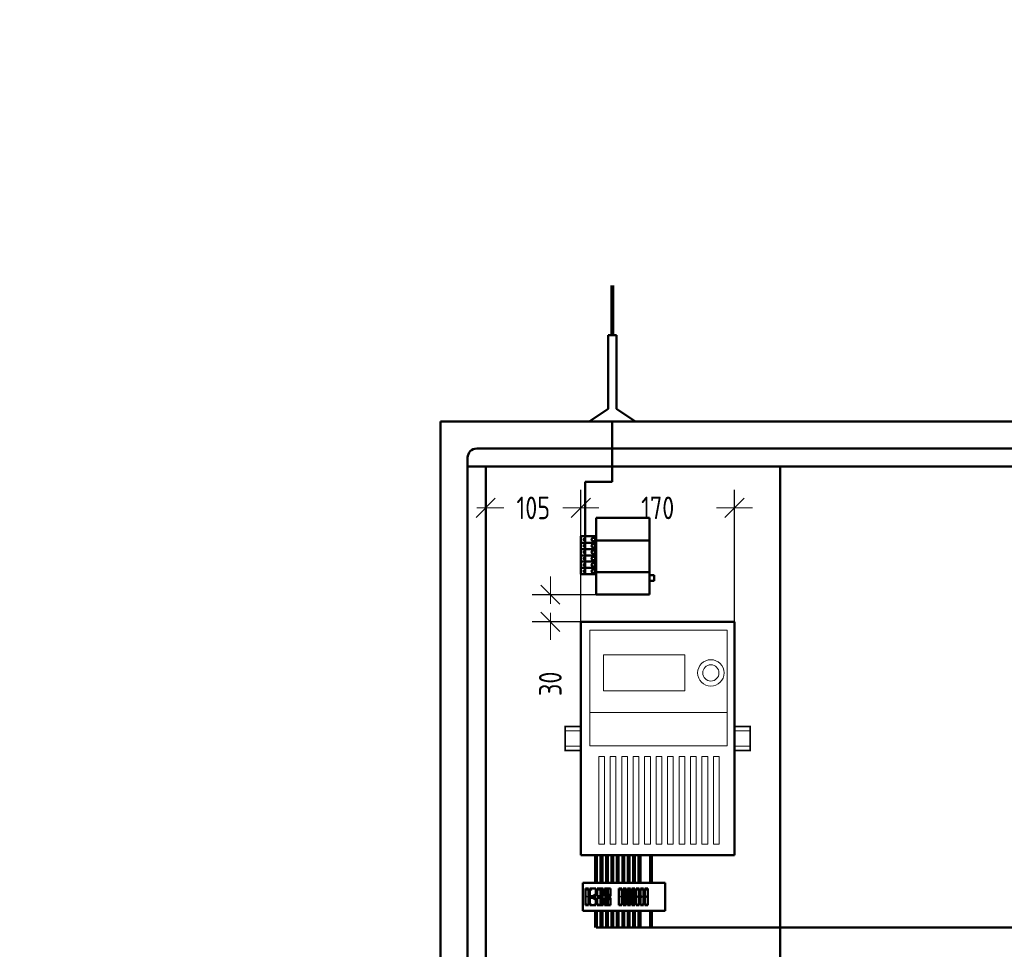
# Model space of a CAD drawing. Header units: millimetres. Extents: x 0 to 420, y 0 to 297.
# Tile 3 of 8: x 0 to 109, y 194 to 297. Entities that reach past the tile are written whole.
import ezdxf

# ---------------------------------------------------------------- set-up
doc = ezdxf.new("R2010")
doc.units = ezdxf.units.MM
for name, pattern in [('K5LT32781', [0]), ('K5LT_BASIC', [0]), ('K5LT_REINFORCED', [0]), ('K5LT_THIN', [0]), ('K5LT_THIN_INCLUDED_TO_HATCHING', [0])]:
    doc.linetypes.add(name, pattern=pattern)
doc.layers.add('Системный слой', color=7, linetype='Continuous')
doc.styles.add('KDIMTEXTSTYLE', font='GOST_AU.SHX', dxfattribs={"width": 0.96, "oblique": 15, "height": 5})
doc.dimstyles.new('KDIMSTYLE (0.10)', dxfattribs={"dimtxt": 5, "dimasz": 1, "dimexe": 2, "dimexo": 0, "dimgap": 1, "dimtad": 1, "dimlfac": 10, "dimtxsty": 'KDIMTEXTSTYLE', "dimsah": 1, "dimcen": 0, "dimdle": 1, "dimadec": 0, "dimazin": 0, "dimtfac": 0.667, "dimtmove": 0, "dimatfit": 3, "dimfxl": 1, "dimtvp": 1, "dimtolj": 1, "dimtzin": 0, "dimarcsym": 0})

# ---------------------------------------------------------------- blocks, each defined once
blk = doc.blocks.new('U2')
at = {"layer": 'Системный слой', "color": 7, "linetype": 'K5LT_BASIC', "lineweight": 50}
for p, q in [((79.05, 230.44), (62.05, 230.44)), ((62.05, 230.44), (62.05, 204.64)), ((79.05, 204.64), (79.05, 230.44)), ((62.05, 204.64), (79.05, 204.64))]:
    blk.add_line(p, q, dxfattribs=at)
blk = doc.blocks.new('U3')
at = {"layer": 'Системный слой', "color": 7, "linetype": 'K5LT_THIN', "lineweight": 18}
for p, q in [((73.56, 226.79), (64.56, 226.79)), ((64.56, 226.79), (64.56, 222.79)), ((73.56, 222.79), (73.56, 226.79)), ((64.56, 222.79), (73.56, 222.79))]:
    blk.add_line(p, q, dxfattribs=at)
blk = doc.blocks.new('U4')
at = {"layer": 'Системный слой', "color": 7, "linetype": 'K5LT_THIN', "lineweight": 18}
for p, q in [((63.03, 229.51), (78.23, 229.51)), ((63.03, 220.41), (63.03, 229.51)), ((78.23, 229.51), (78.23, 220.41)), ((78.23, 220.41), (63.03, 220.41))]:
    blk.add_line(p, q, dxfattribs=at)
blk = doc.blocks.new('U5')
at = {"layer": 'Системный слой', "color": 7, "linetype": 'K5LT_THIN', "lineweight": 18}
for p, q in [((63.03, 220.41), (78.23, 220.41)), ((63.03, 216.71), (63.03, 220.41)), ((78.23, 220.41), (78.23, 216.71)), ((78.23, 216.71), (63.03, 216.71))]:
    blk.add_line(p, q, dxfattribs=at)
blk = doc.blocks.new('U6')
at = {"layer": 'Системный слой', "color": 7, "linetype": 'K5LT_THIN', "lineweight": 18}
for p, q in [((64.03, 215.55), (64.66, 215.55)), ((64.03, 205.85), (64.03, 215.55)), ((64.66, 215.55), (64.66, 205.85)), ((64.66, 205.85), (64.03, 205.85))]:
    blk.add_line(p, q, dxfattribs=at)
blk = doc.blocks.new('U7')
at = {"layer": 'Системный слой', "color": 7, "linetype": 'K5LT_THIN', "lineweight": 18}
for p, q in [((65.3, 215.55), (65.93, 215.55)), ((65.3, 205.85), (65.3, 215.55)), ((65.93, 215.55), (65.93, 205.85)), ((65.93, 205.85), (65.3, 205.85))]:
    blk.add_line(p, q, dxfattribs=at)
blk = doc.blocks.new('U8')
at = {"layer": 'Системный слой', "color": 7, "linetype": 'K5LT_THIN', "lineweight": 18}
for p, q in [((66.57, 215.55), (67.2, 215.55)), ((66.57, 205.85), (66.57, 215.55)), ((67.2, 215.55), (67.2, 205.85)), ((67.2, 205.85), (66.57, 205.85))]:
    blk.add_line(p, q, dxfattribs=at)
blk = doc.blocks.new('U9')
at = {"layer": 'Системный слой', "color": 7, "linetype": 'K5LT_THIN', "lineweight": 18}
for p, q in [((67.84, 215.55), (68.47, 215.55)), ((67.84, 205.85), (67.84, 215.55)), ((68.47, 215.55), (68.47, 205.85)), ((68.47, 205.85), (67.84, 205.85))]:
    blk.add_line(p, q, dxfattribs=at)
blk = doc.blocks.new('U10')
at = {"layer": 'Системный слой', "color": 7, "linetype": 'K5LT_THIN', "lineweight": 18}
for p, q in [((69.1, 215.55), (69.74, 215.55)), ((69.1, 205.85), (69.1, 215.55)), ((69.74, 215.55), (69.74, 205.85)), ((69.74, 205.85), (69.1, 205.85))]:
    blk.add_line(p, q, dxfattribs=at)
blk = doc.blocks.new('U11')
at = {"layer": 'Системный слой', "color": 7, "linetype": 'K5LT_THIN', "lineweight": 18}
for p, q in [((70.37, 215.55), (71.01, 215.55)), ((70.37, 205.85), (70.37, 215.55)), ((71.01, 215.55), (71.01, 205.85)), ((71.01, 205.85), (70.37, 205.85))]:
    blk.add_line(p, q, dxfattribs=at)
blk = doc.blocks.new('U12')
at = {"layer": 'Системный слой', "color": 7, "linetype": 'K5LT_THIN', "lineweight": 18}
for p, q in [((71.64, 215.55), (72.28, 215.55)), ((71.64, 205.85), (71.64, 215.55)), ((72.28, 215.55), (72.28, 205.85)), ((72.28, 205.85), (71.64, 205.85))]:
    blk.add_line(p, q, dxfattribs=at)
blk = doc.blocks.new('U13')
at = {"layer": 'Системный слой', "color": 7, "linetype": 'K5LT_THIN', "lineweight": 18}
for p, q in [((72.91, 215.55), (73.55, 215.55)), ((72.91, 205.85), (72.91, 215.55)), ((73.55, 215.55), (73.55, 205.85)), ((73.55, 205.85), (72.91, 205.85))]:
    blk.add_line(p, q, dxfattribs=at)
blk = doc.blocks.new('U14')
at = {"layer": 'Системный слой', "color": 7, "linetype": 'K5LT_THIN', "lineweight": 18}
for p, q in [((74.18, 215.55), (74.81, 215.55)), ((74.18, 205.85), (74.18, 215.55)), ((74.81, 215.55), (74.81, 205.85)), ((74.81, 205.85), (74.18, 205.85))]:
    blk.add_line(p, q, dxfattribs=at)
blk = doc.blocks.new('U15')
at = {"layer": 'Системный слой', "color": 7, "linetype": 'K5LT_THIN', "lineweight": 18}
for p, q in [((75.45, 215.55), (76.08, 215.55)), ((75.45, 205.85), (75.45, 215.55)), ((76.08, 215.55), (76.08, 205.85)), ((76.08, 205.85), (75.45, 205.85))]:
    blk.add_line(p, q, dxfattribs=at)
blk = doc.blocks.new('U16')
at = {"layer": 'Системный слой', "color": 7, "linetype": 'K5LT_THIN', "lineweight": 18}
for p, q in [((76.72, 215.55), (77.35, 215.55)), ((76.72, 205.85), (76.72, 215.55)), ((77.35, 215.55), (77.35, 205.85)), ((77.35, 205.85), (76.72, 205.85))]:
    blk.add_line(p, q, dxfattribs=at)
blk = doc.blocks.new('U1')
at = {"layer": 'Системный слой', "color": 7, "linetype": 'K5LT_THIN', "lineweight": 18}
for radius in [1.46, 0.9]:
    blk.add_circle((76.43, 224.79), radius, dxfattribs=at)
at = {"layer": 'Системный слой'}
for name in ['U2', 'U4', 'U3', 'U5', 'U6', 'U7', 'U8', 'U9', 'U10', 'U11', 'U12', 'U13', 'U14', 'U15', 'U16']:
    blk.add_blockref(name, (0, 0), dxfattribs=at)
blk = doc.blocks.new('KDIMARROW_03')
at = {"layer": 'Системный слой', "color": 0, "linetype": 'K5LT_THIN', "lineweight": 18}
for p, q in [((-1.06, -1.06), (1.06, 1.06)), ((0, 0), (-1, 0)), ((0, 0), (2, 0))]:
    blk.add_line(p, q, dxfattribs=at)
blk = doc.blocks.new('U27')
at = {"layer": 'Системный слой', "color": 7, "linetype": 'K5LT_BASIC', "lineweight": 50}
for p, q in [((69.66, 241.94), (63.76, 241.94)), ((63.76, 241.94), (63.76, 233.44)), ((69.66, 233.44), (69.66, 241.94)), ((63.76, 233.44), (69.66, 233.44))]:
    blk.add_line(p, q, dxfattribs=at)
blk = doc.blocks.new('U28')
at = {"layer": 'Системный слой', "color": 7, "linetype": 'K5LT_BASIC', "lineweight": 50}
for p, q in [((62.06, 239.89), (63.76, 239.89)), ((62.06, 235.69), (62.06, 239.89)), ((63.76, 239.89), (63.76, 235.69)), ((63.76, 235.69), (62.06, 235.69))]:
    blk.add_line(p, q, dxfattribs=at)
blk = doc.blocks.new('U93')
at = {"layer": 'Системный слой', "color": 7, "linetype": 'K5LT_REINFORCED', "lineweight": 80}
blk.add_line((65.54, 262.11), (65.54, 267.6), dxfattribs=at)
at = {"layer": 'Системный слой', "color": 7, "linetype": 'K5LT_BASIC', "lineweight": 50}
for p, q in [((65.08, 262.11), (65.99, 262.11)), ((65.08, 262.11), (65.08, 253.98)), ((65.99, 262.11), (65.99, 253.98)), ((65.08, 253.98), (63.04, 252.6)), ((65.99, 253.98), (68.04, 252.6))]:
    blk.add_line(p, q, dxfattribs=at)
at = {"layer": 'Системный слой', "color": 7, "linetype": 'K5LT_THIN', "lineweight": 18}
blk.add_line((63.04, 252.6), (68.04, 252.6), dxfattribs=at)

msp = doc.modelspace()

# ---------------------------------------------------------------- linework, layer by layer
at = {"layer": 'Системный слой', "color": 7, "linetype": 'K5LT_BASIC', "lineweight": 50}
for p, q in [((46.5356, 252.5958), (46.5356, 92.5958)), ((46.5356, 252.5958), (211.5356, 252.5958)), ((65.5356, 245.9026), (65.5356, 252.5958)), ((50.5356, 249.5958), (207.5356, 249.5958)), ((49.5356, 248.5958), (49.5356, 95.374)), ((49.5356, 247.5958), (208.5356, 247.5958)), ((51.5356, 247.5958), (51.5356, 96.374)), ((84.0825, 96.374), (84.0825, 247.5958)), ((62.5352, 239.8863), (62.5352, 245.9026)), ((62.5352, 245.9026), (65.5356, 245.9026)), ((62.5352, 239.8863), (62.5352, 235.6863)), ((62.0615, 239.1863), (63.7615, 239.1863)), ((62.0615, 238.4863), (63.7615, 238.4863)), ((69.6615, 239.4355), (63.7615, 239.4355)), ((62.0615, 237.7863), (63.7615, 237.7863)), ((62.0615, 237.0863), (63.7615, 237.0863)), ((62.0615, 236.3863), (63.7615, 236.3863)), ((69.6615, 235.9385), (63.7615, 235.9385)), ((69.6615, 235.582), (70.1615, 235.582)), ((70.1615, 235.582), (70.1615, 234.982)), ((70.1615, 234.982), (69.6615, 234.982)), ((62.2677, 201.5829), (69.7613, 201.5829)), ((62.2677, 198.47), (62.2677, 201.5829)), ((69.7613, 201.5829), (71.3813, 201.5829)), ((71.3813, 198.47), (71.3813, 201.5829)), ((62.9074, 200.9379), (62.5783, 200.9379)), ((62.5783, 200.9379), (62.5783, 199.095)), ((62.9074, 199.095), (62.9074, 200.9379)), ((63.3879, 200.9379), (63.0588, 200.9379)), ((63.0588, 200.9379), (63.0588, 200.0921)), ((63.3879, 200.9379), (63.717, 200.9379)), ((63.717, 200.9379), (63.717, 200.0921)), ((64.1976, 200.9379), (63.8685, 200.9379)), ((63.8685, 200.9379), (63.8685, 200.0921)), ((64.1976, 200.9379), (64.5267, 200.9379)), ((64.5267, 200.9379), (64.5267, 200.0921)), ((64.6781, 200.9379), (64.6781, 200.0921)), ((65.0072, 200.9379), (64.6781, 200.9379)), ((65.0072, 200.9379), (65.3363, 200.9379)), ((65.3363, 200.9379), (65.3363, 200.0921)), ((66.5716, 200.9379), (66.2425, 200.9379)), ((66.2425, 200.9379), (66.2425, 199.095)), ((66.5716, 199.095), (66.5716, 200.9379)), ((67.0521, 200.9379), (66.723, 200.9379)), ((66.723, 200.9379), (66.723, 199.095)), ((67.0521, 199.9786), (67.0521, 200.9379)), ((67.5326, 200.9379), (67.2035, 200.9379)), ((67.2035, 200.9379), (67.2035, 199.9786)), ((67.5326, 199.095), (67.5326, 200.9379)), ((68.0131, 200.9379), (67.684, 200.9379)), ((67.684, 200.9379), (67.684, 199.095)), ((68.0131, 199.9786), (68.0131, 200.9379)), ((68.4937, 200.9379), (68.1646, 200.9379)), ((68.1646, 200.9379), (68.1646, 199.9786)), ((68.4937, 199.095), (68.4937, 200.9379)), ((68.9726, 200.9379), (68.6435, 200.9379)), ((68.6435, 200.9379), (68.6435, 199.095)), ((68.9726, 199.9786), (68.9726, 200.9379)), ((69.4531, 200.9379), (69.124, 200.9379)), ((69.124, 200.9379), (69.124, 199.9786)), ((69.4531, 199.095), (69.4531, 200.9379)), ((63.0588, 200.0921), (63.4795, 200.0921)), ((63.0588, 199.9407), (63.0588, 199.095)), ((63.0588, 199.9407), (63.4795, 199.9407)), ((63.4795, 200.2436), (63.4795, 199.7893)), ((63.5249, 200.1742), (63.5249, 199.8587)), ((63.5249, 200.0921), (63.5854, 200.0921)), ((63.5249, 199.9407), (63.5854, 199.9407)), ((63.5854, 200.1742), (63.5854, 199.8587)), ((63.6309, 200.2436), (63.6309, 199.7893)), ((63.6309, 200.0921), (63.717, 200.0921)), ((63.6309, 199.9407), (63.717, 199.9407)), ((63.717, 199.9407), (63.717, 199.095)), ((63.8685, 200.0921), (64.2891, 200.0921)), ((63.8685, 199.9407), (63.8685, 199.095)), ((63.8685, 199.9407), (64.2891, 199.9407)), ((64.2891, 200.2436), (64.2891, 199.7893)), ((64.3345, 200.1742), (64.3345, 199.8587)), ((64.3345, 200.0921), (64.3951, 200.0921)), ((64.3345, 199.9407), (64.3951, 199.9407)), ((64.3951, 200.1742), (64.3951, 199.8587)), ((64.4405, 200.2436), (64.4405, 199.7893)), ((64.4405, 200.0921), (64.5267, 200.0921)), ((64.4405, 199.9407), (64.5267, 199.9407)), ((64.5267, 199.9407), (64.5267, 199.095)), ((64.6781, 200.0921), (65.0987, 200.0921)), ((64.6781, 199.9407), (64.6781, 199.095)), ((64.6781, 199.9407), (65.0987, 199.9407)), ((65.0987, 200.2436), (65.0987, 199.7893)), ((65.1441, 200.1742), (65.1441, 199.8587)), ((65.1441, 200.0921), (65.2047, 200.0921)), ((65.1441, 199.9407), (65.2047, 199.9407)), ((65.2047, 200.1742), (65.2047, 199.8587)), ((65.2501, 200.2436), (65.2501, 199.7893)), ((65.2501, 200.0921), (65.3363, 200.0921)), ((65.2501, 199.9407), (65.3363, 199.9407)), ((65.3363, 199.9407), (65.3363, 199.095)), ((67.0521, 199.095), (67.0521, 199.9786)), ((67.2035, 199.9786), (67.2035, 199.095)), ((68.0131, 199.095), (68.0131, 199.9786)), ((68.1646, 199.9786), (68.1646, 199.095)), ((68.9726, 199.095), (68.9726, 199.9786)), ((69.124, 199.9786), (69.124, 199.095)), ((69.7613, 198.47), (62.2677, 198.47)), ((62.5783, 199.095), (62.9074, 199.095)), ((63.0588, 199.095), (63.3879, 199.095)), ((63.717, 199.095), (63.3879, 199.095)), ((63.8685, 199.095), (64.1976, 199.095)), ((64.5267, 199.095), (64.1976, 199.095)), ((64.6781, 199.095), (65.0072, 199.095)), ((65.3363, 199.095), (65.0072, 199.095)), ((66.2425, 199.095), (66.5716, 199.095)), ((66.723, 199.095), (67.0521, 199.095)), ((67.2035, 199.095), (67.5326, 199.095)), ((67.684, 199.095), (68.0131, 199.095)), ((68.1646, 199.095), (68.4937, 199.095)), ((68.6435, 199.095), (68.9726, 199.095)), ((69.124, 199.095), (69.4531, 199.095)), ((69.7613, 198.47), (71.3813, 198.47)), ((63.74, 196.6306), (110.0516, 196.6306))]:
    msp.add_line(p, q, dxfattribs=at)
at = {"layer": 'Системный слой', "color": 7, "linetype": 'K5LT_THIN_INCLUDED_TO_HATCHING', "lineweight": 18}
for p, q in [((62.0516, 218.3941), (60.3318, 218.3941)), ((79.0516, 218.3941), (80.7713, 218.3941)), ((60.3318, 216.6799), (62.0516, 216.6799)), ((80.7713, 216.6799), (79.0516, 216.6799))]:
    msp.add_line(p, q, dxfattribs=at)
at = {"layer": 'Системный слой', "color": 7, "linetype": 'K5LT_THIN_INCLUDED_TO_HATCHING', "const_width": 0.18}
for points in [[(62.0516, 216.2245), (60.3318, 216.2245), (60.3318, 218.8496), (62.0516, 218.8496)], [(79.0516, 216.2245), (80.7713, 216.2245), (80.7713, 218.8496), (79.0516, 218.8496)]]:
    msp.add_lwpolyline(points, dxfattribs=at)
at = {"layer": 'Системный слой', "color": 7, "linetype": 'K5LT_BASIC', "const_width": 0.45}
for points in [[(63.74, 204.637), (63.74, 201.5829)], [(64.34, 204.637), (64.34, 201.5829)], [(64.94, 204.637), (64.94, 201.5829)], [(65.54, 204.637), (65.54, 201.5829)], [(66.14, 204.637), (66.14, 201.5829)], [(66.74, 204.637), (66.74, 201.5829)], [(67.34, 204.637), (67.34, 201.5829)], [(67.94, 204.637), (67.94, 201.5829)], [(68.54, 204.637), (68.54, 201.5829)], [(69.824, 204.637), (69.824, 201.5829)], [(64.34, 200.9379), (64.34, 199.095)], [(64.94, 200.9379), (64.94, 199.095)], [(66.74, 200.9379), (66.74, 199.095)], [(67.34, 200.9379), (67.34, 199.095)], [(67.94, 200.9379), (67.94, 199.095)], [(63.74, 198.47), (63.74, 196.6306)], [(64.34, 198.47), (64.34, 196.6306)], [(64.94, 198.47), (64.94, 196.6306)], [(65.54, 198.47), (65.54, 196.6306)], [(66.14, 198.47), (66.14, 196.6306)], [(66.74, 198.47), (66.74, 196.6306)], [(67.34, 198.47), (67.34, 196.6306)], [(67.94, 198.47), (67.94, 196.6306)], [(68.54, 198.47), (68.54, 196.6306)], [(69.824, 198.47), (69.824, 196.6306)]]:
    msp.add_lwpolyline(points, dxfattribs=at)
at = {"layer": 'Системный слой', "color": 7, "linetype": 'K5LT_BASIC', "lineweight": 50}
for centre in [(63.4436, 239.5363), (63.4436, 238.8363), (63.4436, 238.1363), (63.4436, 237.4363), (63.4436, 236.7363), (63.4436, 236.0363)]:
    msp.add_circle(centre, 0.2, dxfattribs=at)
at = {"layer": 'Системный слой', "color": 7, "linetype": 'K5LT32781', "lineweight": 13}
for centre in [(63.5552, 200.2436), (63.5552, 199.7893), (64.3648, 200.2436), (64.3648, 199.7893), (65.1744, 200.2436), (65.1744, 199.7893), (66.8849, 200.0543), (67.3654, 200.0543), (67.8459, 200.0543), (68.3264, 200.0543), (68.8054, 200.0543), (69.2859, 200.0543)]:
    msp.add_circle(centre, 0.0757, dxfattribs=at)
at = {"layer": 'Системный слой', "color": 7, "linetype": 'K5LT_BASIC', "lineweight": 50}
for centre, radius, start, end in [((50.5356, 248.5958), 1, 90, 180), ((62.4606, 239.5363), 0.1, 41.698237, 318.301763), ((62.4606, 238.8363), 0.1, 41.698237, 318.301763), ((62.4606, 238.1363), 0.1, 41.698237, 318.301763), ((62.4606, 237.4363), 0.1, 41.698237, 318.301763), ((62.4606, 236.7363), 0.1, 41.698237, 318.301763), ((62.4606, 236.0363), 0.1, 41.698237, 318.301763)]:
    msp.add_arc(centre, radius, start, end, dxfattribs=at)
at = {"layer": 'Системный слой', "color": 7, "linetype": 'K5LT32781', "lineweight": 13}
for centre, start, end in [((62.7341, 200.8149), 0, 180), ((62.7341, 200.8149), 180, 0), ((63.2146, 200.8149), 0, 180), ((63.2146, 200.8149), 180, 0), ((64.0242, 200.8149), 0, 180), ((64.0242, 200.8149), 180, 0), ((64.8338, 200.8149), 0, 180), ((64.8338, 200.8149), 180, 0), ((66.3982, 200.8149), 0, 180), ((66.3982, 200.8149), 180, 0), ((66.8787, 200.8149), 0, 180), ((66.8787, 200.8149), 180, 0), ((67.3593, 200.8149), 0, 180), ((67.3593, 200.8149), 180, 0), ((67.8398, 200.8149), 0, 180), ((67.8398, 200.8149), 180, 0), ((68.3203, 200.8149), 0, 180), ((68.3203, 200.8149), 180, 0), ((68.7992, 200.8149), 0, 180), ((68.7992, 200.8149), 180, 0), ((69.2797, 200.8149), 0, 180), ((69.2797, 200.8149), 180, 0), ((62.7402, 200.0543), 0, 180), ((62.7402, 200.0543), 180, 0), ((63.5552, 200.2436), 0, 180), ((63.5552, 200.2436), 180, 0), ((63.5552, 199.7893), 0, 180), ((63.5552, 199.7893), 180, 0), ((64.3648, 200.2436), 0, 180), ((64.3648, 200.2436), 180, 0), ((64.3648, 199.7893), 0, 180), ((64.3648, 199.7893), 180, 0), ((65.1744, 200.2436), 0, 180), ((65.1744, 200.2436), 180, 0), ((65.1744, 199.7893), 0, 180), ((65.1744, 199.7893), 180, 0), ((66.4044, 200.0543), 0, 180), ((66.4044, 200.0543), 180, 0), ((66.8849, 200.0543), 0, 180), ((66.8849, 200.0543), 180, 0), ((67.3654, 200.0543), 0, 180), ((67.3654, 200.0543), 180, 0), ((67.8459, 200.0543), 0, 180), ((67.8459, 200.0543), 180, 0), ((68.3264, 200.0543), 0, 180), ((68.3264, 200.0543), 180, 0), ((68.8054, 200.0543), 0, 180), ((68.8054, 200.0543), 180, 0), ((69.2859, 200.0543), 0, 180), ((69.2859, 200.0543), 180, 0), ((62.7403, 199.2129), 0, 180), ((62.7403, 199.2129), 180, 0), ((63.2208, 199.2129), 0, 180), ((63.2208, 199.2129), 180, 0), ((63.555, 199.2129), 0, 180), ((63.555, 199.2129), 180, 0), ((64.0305, 199.2129), 0, 180), ((64.0305, 199.2129), 180, 0), ((64.3647, 199.2129), 0, 180), ((64.3647, 199.2129), 180, 0), ((64.8401, 199.2129), 0, 180), ((64.8401, 199.2129), 180, 0), ((65.1743, 199.2129), 0, 180), ((65.1743, 199.2129), 180, 0), ((66.4045, 199.2129), 0, 180), ((66.4045, 199.2129), 180, 0), ((66.885, 199.2129), 0, 180), ((66.885, 199.2129), 180, 0), ((67.3655, 199.2129), 0, 180), ((67.3655, 199.2129), 180, 0), ((67.846, 199.2129), 0, 180), ((67.846, 199.2129), 180, 0), ((68.3266, 199.2129), 0, 180), ((68.3266, 199.2129), 180, 0), ((68.8055, 199.2129), 0, 180), ((68.8055, 199.2129), 180, 0), ((69.286, 199.2129), 0, 180), ((69.286, 199.2129), 180, 0)]:
    msp.add_arc(centre, 0.0379, start, end, dxfattribs=at)

# ---------------------------------------------------------------- block references
at = {"layer": 'Системный слой'}
for name in ['U93', 'U27', 'U28', 'U1']:
    msp.add_blockref(name, (0, 0), dxfattribs=at)

# ---------------------------------------------------------------- dimensions: what is measured, and where the dimension line sits
at = {"layer": 'Системный слой', "color": 7}
msp.add_linear_dim(base=(51.5356, 243.0298), p1=(62.0516, 230.437), p2=(51.5356, 221.0137), location=(56.7936, 243.0298), text='\\H2.5;\\W0.965;\\Q0;\\H2.5;\\W0.965;\\Q0;\\Q0;105', dimstyle='KDIMSTYLE (0.10)', override={"dimexo": 0, "dimblk1": 'KDIMARROW_03', "dimblk2": 'KDIMARROW_03', "dimse1": 0, "dimse2": 0, "dimclrt": 7, "dimtolj": 1}, dxfattribs=at).render()
for base, p1, p2, location in [((62.0516, 243.0298), (79.0516, 224.4387), (62.0516, 227.1454), (70.5516, 243.0298)), ((79.0516, 243.0298), (150.0516, 238.5782), (79.0516, 230.437), (114.5516, 243.0298))]:
    msp.add_linear_dim(base=base, p1=p1, p2=p2, location=location, dimstyle='KDIMSTYLE (0.10)', override={"dimexo": 0, "dimpost": '\\H2.5;\\W0.965;\\Q0;<>', "dimblk1": 'KDIMARROW_03', "dimblk2": 'KDIMARROW_03', "dimse1": 0, "dimse2": 0, "dimclrt": 7, "dimtolj": 1}, dxfattribs=at).render()
msp.add_linear_dim(base=(58.6801, 233.437), p1=(66.6871, 230.437), p2=(66.7115, 233.437), angle=90, location=(58.6801, 223.5849), dimstyle='KDIMSTYLE (0.10)', override={"dimexo": 0, "dimpost": '\\H2.5;\\W0.965;\\Q0;<>', "dimblk1": 'KDIMARROW_03', "dimblk2": 'KDIMARROW_03', "dimse1": 0, "dimse2": 0, "dimclrt": 7, "dimtolj": 1}, dxfattribs=at).render()

doc.saveas('drawing.dxf')
